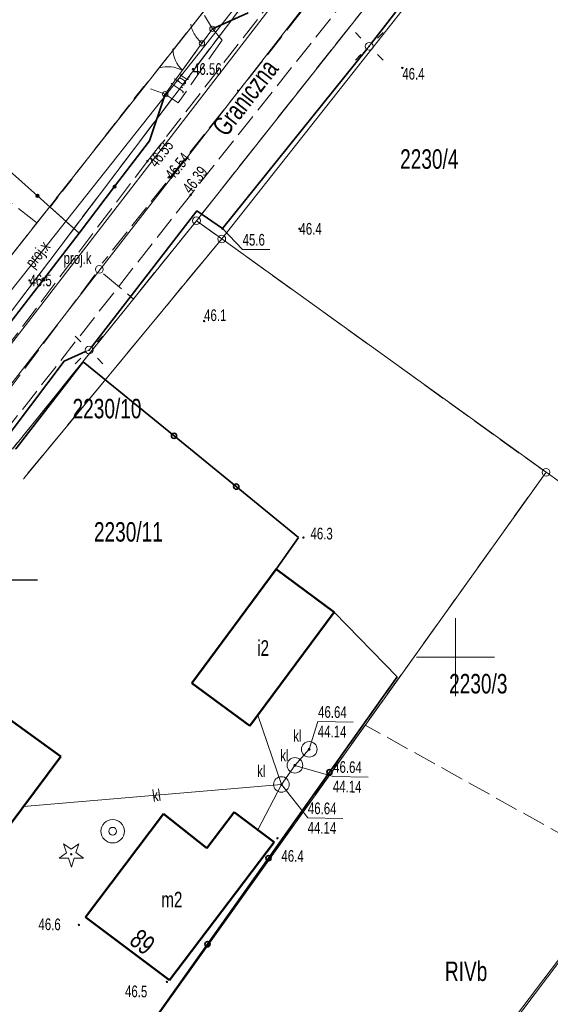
# Model space of a CAD drawing. Header units: millimetres. Extents: x 6552798 to 6553858, y 5859376 to 5860252.
# Tile 17 of 43: x 6553322 to 6553356, y 5859778 to 5859841. Entities that reach past the tile are written whole.
import ezdxf
from ezdxf import colors
from ezdxf.entities.mleader import LeaderData, LeaderLine
from ezdxf.enums import TextEntityAlignment as Align
from ezdxf.math import Vec2, Vec3

# ---------------------------------------------------------------- set-up
doc = ezdxf.new("R2010")
doc.units = ezdxf.units.MM
for name, pattern in [('1', [0]), ('1_1', [0]), ('1_OTKJ', [2, 1.5, -0.5]), ('1_OTZK', [1.5, 1, -0.5]), ('2_EGBU_A', [0]), ('3_SUEP_A', [0]), ('3_SUKP', [0]), ('3_SULO', [0]), ('3_SUPP_P', [2, 1.5, -0.5]), ('3_SUUP_P', [0]), ('3_SUWP', [0]), ('GDE', [0]), ('GUK', [2, 1.5, -0.5])]:
    doc.linetypes.add(name, pattern=pattern)
for name, color, linetype, lineweight in [('Dzialki', 7, 'GDE', 18), ('EADTD_T_0', 7, 'Continuous', 25), ('EGBB_E_T_0', 7, 'Continuous', 20), ('EGBB_L_0', 7, '2_EGBU_A', 50), ('Kontury', 3, 'GUK', 18), ('Numery_dzialek', 7, 'Continuous', 13), ('Numery_konturow', 3, 'Continuous', 13), ('opis szafek @ 1', 7, 'Continuous', 18), ('OTK_E_T_0', 7, 'Continuous', 0), ('OTK_E_T_8', 7, 'Continuous', 25), ('OTK_L_0', 7, '1_OTKJ', 18), ('OTK_L_18', 7, '1_1', 18), ('OTO_L_0', 7, 'Continuous', 35), ('OTO_L_1', 7, 'Continuous', 18), ('OTO_L_2', 7, 'Continuous', 18), ('OTR_T_0', 7, 'Continuous', 18), ('OTR_T_1', 7, 'Continuous', 18), ('OTZ_L_1', 7, '1_OTZK', 18), ('OTZ_T_1', 3, 'Continuous', 18), ('P_SUK_E_T_6', 34, 'Continuous', 0), ('P_SUK_T_3', 34, 'Continuous', 18), ('P_SUKP_L_0', 34, '3_SUPP_P', 18), ('P_SUL_E_T_0', 7, 'Continuous', 0), ('P_SUL_L_0', 7, '3_SUUP_P', 18), ('Podzial_sekcyjny_krzyze', 7, '1', 0), ('Punkty', 7, 'Continuous', 18), ('SUE_T_3', 7, 'Continuous', 18), ('SUEP_L_0', 1, '3_SUEP_A', 18), ('SUER_T_0', 1, 'Continuous', 18), ('SUK_E_T_2', 34, 'Continuous', 0), ('SUK_T_2', 34, 'Continuous', 18), ('SUKP_E_T_0', 34, 'Continuous', 0), ('SUKP_L_0', 34, '3_SUKP', 18), ('SUKR_T_0', 34, 'Continuous', 18), ('SUL_L_1', 7, '3_SULO', 35), ('SUW_T_3', 5, 'Continuous', 18), ('SUWP_L_0', 5, '3_SUWP', 18)]:
    doc.layers.add(name, color=color, linetype=linetype, lineweight=lineweight)
doc.styles.get("Standard").update_dxf_attribs({"font": 'arial.ttf'})

# ---------------------------------------------------------------- blocks, each defined once
blk = doc.blocks.new('GRT')
at = {"linetype": 'Continuous'}
blk.add_circle((0, 0), 0.25, dxfattribs=at)
blk = doc.blocks.new('2_OTRN')
at = {"linetype": 'Continuous'}
blk.add_circle((0, 0), 0.045, dxfattribs=at)
blk = doc.blocks.new('2_OTRS')
at = {"linetype": 'Continuous'}
blk.add_circle((0, 0), 0.045, dxfattribs=at)
blk = doc.blocks.new('2_OTZG')
at = {"linetype": 'Continuous'}
for p, q in [((-0.3012, 0.09375), (-0.4937, 0.6621)), ((-0.4937, 0.6621), (-0.0039, 0.31545)), ((-0.0039, 0.31545), (0.4771, 0.67415)), ((0.4771, 0.67415), (0.2988, 0.1012)), ((-0.78225, -0.26495), (-0.3012, 0.09375)), ((0.2988, 0.1012), (0.7886, -0.24545)), ((-0.18225, -0.2575), (-0.78225, -0.26495)), ((0.01025, -0.82585), (-0.18225, -0.2575)), ((0.1886, -0.2529), (0.01025, -0.82585)), ((0.7886, -0.24545), (0.1886, -0.2529))]:
    blk.add_line(p, q, dxfattribs=at)
blk.add_circle((0, 0), 0.045, dxfattribs=at)
blk = doc.blocks.new('4_SUKS')
at = {"linetype": 'Continuous'}
blk.add_circle((0, 0), 0.25, dxfattribs=at)
blk = doc.blocks.new('4_SUEO_W')
at = {"linetype": 'Continuous'}
for p, q in [((-0.53035, 0.53035), (-0.8839, 0.8839)), ((0.53035, 0.53035), (0.8839, 0.8839)), ((-0.53035, -0.53035), (-0.8839, -0.8839)), ((0.53035, -0.53035), (0.8839, -0.8839))]:
    blk.add_line(p, q, dxfattribs=at)
blk.add_circle((0, 0), 0.025, dxfattribs=at)
blk = doc.blocks.new('4_SUPP')
at = {"linetype": 'Continuous'}
blk.add_circle((0, 0), 0.25, dxfattribs=at)
blk = doc.blocks.new('4_SUPS')
at = {"linetype": 'Continuous'}
blk.add_circle((0, 0), 0.0625, dxfattribs=at)
blk = doc.blocks.new('4_SUKM')
at = {"linetype": 'Continuous'}
blk.add_circle((0, 0), 0.5, dxfattribs=at)
blk = doc.blocks.new('4_SUWS')
at = {"linetype": 'Continuous'}
for radius in [0.75, 0.25]:
    blk.add_circle((0, 0), radius, dxfattribs=at)

msp = doc.modelspace()

# ---------------------------------------------------------------- linework, layer by layer
at = {"layer": 'Dzialki'}
for p, q in [((6553298.12, 5859796.02), (6553415.42, 5859945.08)), ((6553419.01, 5859936.51), (6553333.4, 5859828)), ((6553350.58, 5859846.57), (6553335.02, 5859826.83)), ((6553299.75, 5859793.32), (6553336.65, 5859842.21)), ((6553333.4, 5859828), (6553303.44, 5859790.78)), ((6553333.4, 5859828), (6553335.02, 5859826.83)), ((6553305.07, 5859790.59), (6553335.02, 5859826.83)), ((6553335.02, 5859826.83), (6553355.8, 5859811.86)), ((6553355.8, 5859811.86), (6553326.2, 5859770.42)), ((6553371.65, 5859800.44), (6553355.8, 5859811.86)), ((6553340.97, 5859759.96), (6553371.65, 5859800.44))]:
    msp.add_line(p, q, dxfattribs=at)
at = {"layer": 'EGBB_L_0', "linetype": '2_EGBU_A'}
for p, q in [((6553333.112, 5859798.329), (6553338.514, 5859805.635)), ((6553338.514, 5859805.635), (6553342.227, 5859802.883)), ((6553342.227, 5859802.883), (6553336.824, 5859795.587)), ((6553317.636, 5859798.765), (6553324.706, 5859793.616)), ((6553336.824, 5859795.587), (6553333.112, 5859798.329)), ((6553324.706, 5859793.616), (6553320.313, 5859787.736)), ((6553326.293, 5859783.322), (6553331.286, 5859789.952)), ((6553331.286, 5859789.952), (6553334.07, 5859787.748)), ((6553335.817, 5859790.063), (6553334.07, 5859787.748)), ((6553338.371, 5859788.135), (6553335.817, 5859790.063)), ((6553331.677, 5859779.267), (6553338.371, 5859788.135)), ((6553331.677, 5859779.267), (6553326.293, 5859783.322))]:
    msp.add_line(p, q, dxfattribs=at)
at = {"layer": 'Kontury'}
for p, q in [((6553323.18, 5859827.87), (6553395.17, 5859919.35)), ((6553400.25, 5859912.73), (6553333.4, 5859828)), ((6553323.18, 5859827.87), (6553295.56, 5859848.86)), ((6553336.65, 5859842.21), (6553324.86, 5859826.59)), ((6553298.12, 5859796.02), (6553323.18, 5859827.87)), ((6553303.44, 5859790.78), (6553333.4, 5859828)), ((6553333.4, 5859828), (6553335.02, 5859826.83)), ((6553324.86, 5859826.59), (6553299.75, 5859793.32)), ((6553335.02, 5859826.83), (6553305.07, 5859790.59)), ((6553335.02, 5859826.83), (6553355.8, 5859811.86)), ((6553355.8, 5859811.86), (6553344.21, 5859795.64)), ((6553344.21, 5859795.64), (6553331.28, 5859777.53)), ((6553367.89, 5859782.44), (6553344.21, 5859795.64))]:
    msp.add_line(p, q, dxfattribs=at)
at = {"layer": 'OTK_L_0', "linetype": '1_OTKJ'}
for p, q in [((6553330.26, 5859831.82), (6553341.29, 5859846.05)), ((6553344.47, 5859844.09), (6553333.03, 5859829.67)), ((6553331.4, 5859836.12), (6553334.42, 5859840.31)), ((6553334.42, 5859840.31), (6553335.05, 5859839.59)), ((6553335.05, 5859839.59), (6553332.22, 5859835.56)), ((6553332.22, 5859835.56), (6553331.4, 5859836.12)), ((6553316.22, 5859813.22), (6553330.26, 5859831.82)), ((6553333.03, 5859829.67), (6553319.4, 5859812.26))]:
    msp.add_line(p, q, dxfattribs=at)
at = {"layer": 'OTK_L_18', "linetype": '1_1'}
msp.add_line((6553391.535, 5859907.91), (6553296.727, 5859785.519), dxfattribs=at)
at = {"layer": 'OTO_L_0'}
for p, q in [((6553334.42, 5859840.31), (6553336.72, 5859841.34)), ((6553330.39, 5859833.13), (6553331.4, 5859836.12)), ((6553328.157, 5859830.187), (6553330.39, 5859833.13)), ((6553320.539, 5859831.983), (6553323.215, 5859829.592)), ((6553325.89, 5859827.2), (6553328.157, 5859830.187)), ((6553323.215, 5859829.592), (6553325.89, 5859827.2)), ((6553325.89, 5859827.2), (6553323.602, 5859824.229)), ((6553323.602, 5859824.229), (6553321.227, 5859821.144)), ((6553326.15, 5859818.94), (6553321.558, 5859813.01)), ((6553326.15, 5859818.94), (6553331.961, 5859814.198)), ((6553331.961, 5859814.198), (6553335.952, 5859810.942)), ((6553335.952, 5859810.942), (6553339.943, 5859807.685)), ((6553339.943, 5859807.685), (6553338.514, 5859805.635)), ((6553342.227, 5859802.883), (6553346.259, 5859798.736)), ((6553346.259, 5859798.736), (6553341.924, 5859792.617)), ((6553341.924, 5859792.617), (6553338.014, 5859787.098)), ((6553338.014, 5859787.098), (6553334.104, 5859781.579)), ((6553334.104, 5859781.579), (6553330.195, 5859776.06))]:
    msp.add_line(p, q, dxfattribs=at)
for centre, radius in [((6553323.215, 5859829.592), 0.085), ((6553328.157, 5859830.187), 0.085), ((6553323.602, 5859824.229), 0.085), ((6553331.961, 5859814.198), 0.17), ((6553335.952, 5859810.942), 0.17), ((6553341.924, 5859792.617), 0.17), ((6553338.014, 5859787.098), 0.17), ((6553334.104, 5859781.579), 0.17)]:
    msp.add_circle(centre, radius, dxfattribs=at)
at = {"layer": 'OTO_L_1'}
for p, q in [((6553332.94, 5859838.257), (6553333.75, 5859839.38)), ((6553332.063, 5859837.04), (6553332.94, 5859838.257)), ((6553331.4, 5859836.12), (6553332.21, 5859837.243))]:
    msp.add_line(p, q, dxfattribs=at)
for centre in [(6553333.75, 5859839.38), (6553331.4, 5859836.12)]:
    msp.add_circle(centre, 0.17, dxfattribs=at)
for centre, start, end in [((6553333.884, 5859839.094), 182.19489, 226.26926), ((6553331.568, 5859835.88), 62.15817, 106.23254)]:
    msp.add_arc(centre, 2, start, end, dxfattribs=at)
at = {"layer": 'OTO_L_2'}
for p, q in [((6553333.033, 5859840.575), (6553333.03, 5859840.605)), ((6553333.054, 5859840.484), (6553333.033, 5859840.575)), ((6553333.08, 5859840.4), (6553333.054, 5859840.484)), ((6553333.105, 5859840.315), (6553333.08, 5859840.4)), ((6553333.143, 5859840.231), (6553333.105, 5859840.315)), ((6553333.173, 5859840.153), (6553333.143, 5859840.231)), ((6553333.219, 5859840.064), (6553333.173, 5859840.153)), ((6553333.258, 5859839.98), (6553333.219, 5859840.064)), ((6553333.313, 5859839.902), (6553333.258, 5859839.98)), ((6553333.363, 5859839.819), (6553333.313, 5859839.902)), ((6553333.419, 5859839.741), (6553333.363, 5859839.819)), ((6553333.75, 5859839.38), (6553334.085, 5859839.845)), ((6553334.085, 5859839.845), (6553334.42, 5859840.31)), ((6553333.478, 5859839.67), (6553333.419, 5859839.741)), ((6553333.542, 5859839.587), (6553333.478, 5859839.67)), ((6553333.606, 5859839.522), (6553333.542, 5859839.587)), ((6553333.678, 5859839.451), (6553333.606, 5859839.522)), ((6553333.75, 5859839.38), (6553333.678, 5859839.451))]:
    msp.add_line(p, q, dxfattribs=at)
for centre in [(6553334.42, 5859840.31), (6553333.75, 5859839.38)]:
    msp.add_circle(centre, 0.17, dxfattribs=at)
at = {"layer": 'OTZ_L_1', "linetype": '1_OTZK'}
for p, q in [((6553334.42, 5859840.31), (6553333.47, 5859841.9)), ((6553336.72, 5859841.34), (6553334.42, 5859840.31)), ((6553330.03, 5859836.62), (6553324.02, 5859828.86)), ((6553331.4, 5859836.12), (6553330.03, 5859836.62)), ((6553330.39, 5859833.13), (6553331.4, 5859836.12)), ((6553325.89, 5859827.2), (6553330.39, 5859833.13)), ((6553324.02, 5859828.86), (6553325.89, 5859827.2))]:
    msp.add_line(p, q, dxfattribs=at)
at = {"layer": 'P_SUKP_L_0', "linetype": '3_SUPP_P'}
for p, q in [((6553351.285, 5859855.512), (6553327.367, 5859825.276)), ((6553326.882, 5859824.52), (6553296.906, 5859784.349)), ((6553327.449, 5859824.598), (6553329.384, 5859822.95))]:
    msp.add_line(p, q, dxfattribs=at)
at = {"layer": 'P_SUL_L_0', "linetype": '3_SUUP_P'}
msp.add_line((6553345.519, 5859853.884), (6553299.053, 5859795.111), dxfattribs=at)
at = {"layer": 'Podzial_sekcyjny_krzyze'}
for p, q in [((6553350, 5859797.5), (6553350, 5859802.5)), ((6553347.5, 5859800), (6553352.5, 5859800))]:
    msp.add_line(p, q, dxfattribs=at)
at = {"layer": 'SUEP_L_0', "linetype": '3_SUEP_A'}
for p, q in [((6553344.621, 5859839.387), (6553350.6, 5859847.16)), ((6553344.313, 5859838.995), (6553344.47, 5859839.19)), ((6553344.47, 5859839.19), (6553344.621, 5859839.387)), ((6553335.06, 5859827.5), (6553344.313, 5859838.995)), ((6553326.671, 5859819.895), (6553333.42, 5859828.63)), ((6553333.42, 5859828.63), (6553335.06, 5859827.5)), ((6553324.92, 5859818.98), (6553326.292, 5859819.598)), ((6553326.292, 5859819.598), (6553326.52, 5859819.7)), ((6553326.52, 5859819.7), (6553326.671, 5859819.895)), ((6553311.49, 5859801.22), (6553324.92, 5859818.98)), ((6553359.141, 5859783.779), (6553351.905, 5859774.206))]:
    msp.add_line(p, q, dxfattribs=at)
at = {"layer": 'SUER_T_0', "linetype": 'Continuous', "lineweight": 0}
for p, q in [((6553335.06, 5859827.5), (6553336.358, 5859826.152)), ((6553336.358, 5859826.152), (6553338.095, 5859826.152))]:
    msp.add_line(p, q, dxfattribs=at)
at = {"layer": 'SUKP_L_0', "linetype": '3_SUKP'}
for p, q in [((6553337.33, 5859796.27), (6553338.842, 5859791.829)), ((6553339.71, 5859793.057), (6553340.624, 5859794.084)), ((6553338.842, 5859791.829), (6553339.71, 5859793.057)), ((6553322.318, 5859790.42), (6553338.842, 5859791.829)), ((6553337.333, 5859788.918), (6553338.842, 5859791.829))]:
    msp.add_line(p, q, dxfattribs=at)
at = {"layer": 'SUKR_T_0', "linetype": 'Continuous', "lineweight": 0}
for p, q in [((6553340.624, 5859794.084), (6553341.186, 5859795.864)), ((6553341.186, 5859795.864), (6553343.438, 5859795.832)), ((6553339.71, 5859793.057), (6553342.151, 5859792.331)), ((6553338.842, 5859791.829), (6553340.532, 5859789.685)), ((6553342.151, 5859792.331), (6553344.403, 5859792.299)), ((6553340.532, 5859789.685), (6553342.785, 5859789.654))]:
    msp.add_line(p, q, dxfattribs=at)
at = {"layer": 'SUL_L_1', "linetype": '3_SULO'}
for p, q in [((6553344.621, 5859839.387), (6553350.6, 5859847.16)), ((6553335.06, 5859827.5), (6553344.313, 5859838.995)), ((6553326.671, 5859819.895), (6553333.42, 5859828.63)), ((6553333.42, 5859828.63), (6553335.06, 5859827.5)), ((6553324.92, 5859818.98), (6553326.292, 5859819.598)), ((6553311.49, 5859801.22), (6553324.92, 5859818.98))]:
    msp.add_line(p, q, dxfattribs=at)
at = {"layer": 'SUWP_L_0', "linetype": '3_SUWP'}
msp.add_line((6553319.43, 5859817.39), (6553345.5, 5859851.22), dxfattribs=at)

# ---------------------------------------------------------------- block references
at = {"layer": 'OTR_T_0'}
for p in [(6553333.18, 5859837.73), (6553330.26, 5859831.82), (6553331.62, 5859830.78), (6553333.03, 5859829.67)]:
    msp.add_blockref('2_OTRS', p, dxfattribs=at)
at = {"layer": 'OTR_T_1'}
for p in [(6553346.59, 5859837.8), (6553340, 5859827.48), (6553322.7, 5859824.17), (6553333.89, 5859821.56)]:
    msp.add_blockref('2_OTRN', p, dxfattribs=at)
for p, rotation in [((6553340.253, 5859807.673), 359.2028631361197), ((6553338.59, 5859788.376), 359.2028633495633), ((6553325.866, 5859782.818), 359.2028642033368), ((6553331.504, 5859779.162), 359.2028639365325)]:
    msp.add_blockref('2_OTRN', p, dxfattribs=dict(at, rotation=rotation))
at = {"layer": 'OTZ_T_1'}
msp.add_blockref('2_OTZG', (6553325.379, 5859787.356), dxfattribs=at)
at = {"layer": 'P_SUK_T_3'}
msp.add_blockref('4_SUKS', (6553327.173, 5859824.877), dxfattribs=at)
at = {"layer": 'Punkty'}
for p in [(6553333.4, 5859828), (6553335.02, 5859826.83), (6553355.8, 5859811.86)]:
    msp.add_blockref('GRT', p, dxfattribs=at)
at = {"layer": 'SUE_T_3'}
for name, p in [('4_SUEO_W', (6553344.47, 5859839.19)), ('4_SUPP', (6553344.47, 5859839.19)), ('4_SUEO_W', (6553326.52, 5859819.7)), ('4_SUPP', (6553326.52, 5859819.7))]:
    msp.add_blockref(name, p, dxfattribs=at)
at = {"layer": 'SUER_T_0'}
msp.add_blockref('4_SUPS', (6553335.06, 5859827.5), dxfattribs=at)
at = {"layer": 'SUK_T_2'}
for p in [(6553340.624, 5859794.084), (6553339.71, 5859793.057), (6553338.842, 5859791.829)]:
    msp.add_blockref('4_SUKM', p, dxfattribs=at)
at = {"layer": 'SUKR_T_0', "rotation": 359.1990000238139}
for p in [(6553340.624, 5859794.084), (6553339.71, 5859793.057), (6553338.842, 5859791.829)]:
    msp.add_blockref('4_SUPS', p, dxfattribs=at)
at = {"layer": 'SUW_T_3'}
msp.add_blockref('4_SUWS', (6553328.029, 5859788.829), dxfattribs=at)

# ---------------------------------------------------------------- texts
at = {"layer": 'EADTD_T_0', "width": 0.7}
msp.add_text('89', height=1.25, rotation=321.678, dxfattribs=at).set_placement((6553329.556, 5859781.24), align=Align.CENTER)
at = {"layer": 'EGBB_E_T_0', "width": 0.7}
for s, p in [('i2', (6553337.669, 5859800.609)), ('m2', (6553331.821, 5859784.452))]:
    msp.add_text(s, height=1, dxfattribs=at).set_placement(p, align=Align.MIDDLE)
at = {"layer": 'Numery_dzialek', "width": 0.7}
for s, p in [('2230/4', (6553346.45, 5859832.58)), ('2230/10', (6553325.459, 5859816.571)), ('2230/11', (6553326.828, 5859808.661)), ('2230/3', (6553349.59, 5859798.92))]:
    msp.add_text(s, height=1.25, dxfattribs=at).set_placement(p, align=Align.TOP_LEFT)
at = {"layer": 'Numery_konturow', "width": 0.7}
msp.add_text('RIVb', height=1.25, dxfattribs=at).set_placement((6553349.32, 5859780.47), align=Align.TOP_LEFT)
at = {"layer": 'OTK_E_T_0', "lineweight": 9, "width": 0.7}
msp.add_text('j.bt.', height=0.75, rotation=55.98271, dxfattribs=at).set_placement((6553332.47, 5859836.953), align=Align.MIDDLE)
at = {"layer": 'OTK_E_T_8', "width": 0.7}
msp.add_text('Graniczna', height=1.25, rotation=52.2375, dxfattribs=at).set_placement((6553336.498, 5859835.92), align=Align.MIDDLE)
at = {"layer": 'OTR_T_0', "lineweight": 9, "width": 0.7}
msp.add_text('46.56', height=0.75, dxfattribs=at).set_placement((6553333.18, 5859837.73), align=Align.MIDDLE_LEFT)
msp.add_text('46.55', height=0.75, rotation=52.2199, dxfattribs=at).set_placement((6553330.26, 5859831.82), align=Align.TOP_LEFT)
msp.add_text('46.54', height=0.75, rotation=51.32826, dxfattribs=at).set_placement((6553331.62, 5859830.78), align=Align.MIDDLE_LEFT)
msp.add_text('46.39', height=0.75, rotation=51.57355, dxfattribs=at).set_placement((6553333.03, 5859829.67))
at = {"layer": 'OTR_T_1', "lineweight": 9, "width": 0.7}
msp.add_text('46.4', height=0.75, dxfattribs=at).set_placement((6553346.59, 5859837.8), align=Align.TOP_LEFT)
for s, p in [('46.4', (6553340, 5859827.48)), ('46.5', (6553322.7, 5859824.17))]:
    msp.add_text(s, height=0.75, dxfattribs=at).set_placement(p, align=Align.MIDDLE_LEFT)
msp.add_text('46.1', height=0.75, dxfattribs=at).set_placement((6553333.89, 5859821.56))
for s, p in [('46.3', (6553340.703, 5859807.564)), ('46.4', (6553338.84, 5859786.881)), ('46.6', (6553323.271, 5859782.494)), ('46.5', (6553328.818, 5859778.189))]:
    msp.add_text(s, height=0.75, rotation=359.20286, dxfattribs=at).set_placement(p)
at = {"layer": 'P_SUK_E_T_6', "lineweight": 9, "width": 0.7}
msp.add_text('proj.k', height=0.75, dxfattribs=at).set_placement((6553324.884, 5859825.222))
at = {"layer": 'P_SUL_E_T_0', "lineweight": 9, "width": 0.7}
msp.add_text('proj.x', height=0.75, rotation=51.6704, dxfattribs=at).set_placement((6553323.296, 5859825.776), align=Align.MIDDLE)
at = {"layer": 'SUER_T_0', "lineweight": 9, "width": 0.7}
msp.add_text('45.6', height=0.75, dxfattribs=at).set_placement((6553336.358, 5859826.777), align=Align.MIDDLE_LEFT)
at = {"layer": 'SUK_E_T_2', "lineweight": 9, "width": 0.7}
for p in [(6553340.133, 5859794.575), (6553339.301, 5859793.311), (6553337.817, 5859792.315)]:
    msp.add_text('kl', height=0.75, dxfattribs=at).set_placement(p, align=Align.RIGHT)
at = {"layer": 'SUKP_E_T_0', "lineweight": 9, "width": 0.7}
msp.add_text('kl', height=0.75, rotation=7.72999, dxfattribs=at).set_placement((6553330.837, 5859791.146), align=Align.MIDDLE)
at = {"layer": 'SUKR_T_0', "lineweight": 9, "width": 0.7}
for s, p in [('46.64', (6553341.2, 5859796.864)), ('44.14', (6553341.182, 5859795.614)), ('46.64', (6553342.165, 5859793.331)), ('44.14', (6553342.147, 5859792.081)), ('46.64', (6553340.546, 5859790.685)), ('44.14', (6553340.529, 5859789.435))]:
    msp.add_text(s, height=0.75, rotation=359.199, dxfattribs=at).set_placement(p, align=Align.TOP_LEFT)

# ---------------------------------------------------------------- next in the draw order: leaders
at = {"layer": 'opis szafek @ 1', "color": 1, "linetype": 'Continuous', "lineweight": 18}
ml = msp.add_multileader_mtext('Standard', dxfattribs=at)
ml.set_content('\\pxsm0.371429;{\\C1;istn. \\A1;słup P-10,5/4,3E\\P\\P\\Pnr 960971-03\\P\\P\\P8\\P\\P(do demontażu)}', color=132)
ml.set_leader_properties()
ml.build(insert=Vec2(0, 0))
ml.multileader.update_dxf_attribs({"text_left_attachment_type": 5, "text_right_attachment_type": 5, "dogleg_length": 1.723, "arrow_head_size": 1.1})
ctx = ml.context
ctx.base_point, ctx.char_height, ctx.arrow_head_size, ctx.landing_gap_size, ctx.plane_origin = Vec3(6553304.498, 5859804.962), 1.3, 1.1, 0, Vec3(6553296.533, 5859791.41)
ctx.left_attachment, ctx.right_attachment, ctx.text_align_type = 5, 5, 1
notes = []
notes.append((ctx, [(0, (1, 1, 0), (6553302.775, 5859804.962), (1, 0), 1.723, [(0, [(6553296.749, 5859791.648)], 0, [])])]))
ctx.mtext.insert, ctx.mtext.alignment, ctx.mtext.line_spacing_style, ctx.mtext.flow_direction = Vec3(6553313.02, 5859812.672), 2, 2, 5
ctx.mtext.has_bg_fill, ctx.mtext.bg_color, ctx.mtext.bg_scale_factor, ctx.mtext.bg_transparency, ctx.mtext.use_window_bg_color = 1, -1073741824, 1.5, 0, 1
for ctx, leaders in notes:
    for number, flags, end, landing, length, lines in leaders:
        leader = LeaderData()
        leader.index, (leader.has_last_leader_line, leader.has_dogleg_vector, leader.attachment_direction) = number, flags
        leader.last_leader_point, leader.dogleg_vector, leader.dogleg_length = Vec3(end), Vec3(landing), length
        for number, points, colour, breaks in lines:
            line = LeaderLine()
            line.index, line.vertices, line.color, line.breaks = number, Vec3.list(points), colors.encode_raw_color(colour), breaks
            leader.lines.append(line)
        ctx.leaders.append(leader)

doc.saveas('drawing.dxf')
